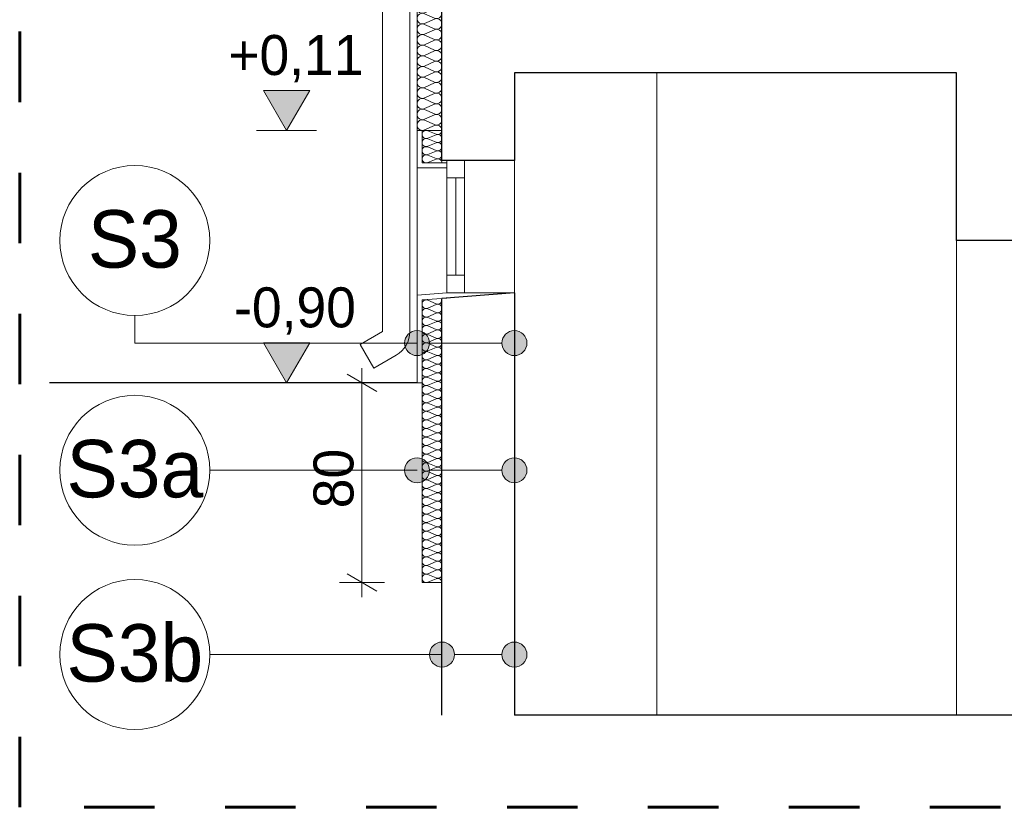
# Model space of a CAD drawing. Extents: x -723047 to -356759, y -30024 to 53940.
# Tile 38 of 121: x -649213 to -645271, y -14929 to -11777. Entities that reach past the tile are written whole.
import ezdxf

# ---------------------------------------------------------------- set-up
doc = ezdxf.new("R2010")
doc.units = 0
doc.header["$MEASUREMENT"] = 0
doc.linetypes.add('Dashed', pattern=[564.444447, 282.222223, -282.222223])
for name, color, linetype in [('Arch opisy', 7, 'Continuous'), ('Inwent Izolacje', 7, 'Continuous'), ('INWENT WYMIARY', 7, 'Continuous')]:
    doc.layers.add(name, color=color, linetype=linetype)
for name, color, linetype, lineweight in [('Arch opisy_Nr_Pióra__1', 7, 'Continuous', 25), ('Arch opisy_Nr_Pióra__21', 7, 'Continuous', 9), ('INWENT KONST. DREWNIANA_Nr_Pióra__1', 7, 'Continuous', 25), ('INWENT RURY SPUSTOWE_Nr_Pióra__21', 7, 'Continuous', 9), ('INWENT TEREN_Nr_Pióra__1', 7, 'Continuous', 25), ('INWENT WYMIARY_Nr_Pióra__21', 7, 'Continuous', 9), ('INWENT. OKNA_Nr_Pióra__10', 134, 'Continuous', 18), ('INWENT.ŚCIANY_Nr_Pióra__1', 7, 'Continuous', 25), ('INWENT.ŚCIANY_Nr_Pióra__20', 1, 'Continuous', 60), ('INWENT.ŚCIANY_Nr_Pióra__21', 7, 'Continuous', 9)]:
    doc.layers.add(name, color=color, linetype=linetype, lineweight=lineweight)
for name, color, linetype, lineweight, true_color in [('Inwent Izolacje_Nr_Pióra__2', 7, 'Continuous', 13, 0x7f7f7f), ('Inwent Izolacje_Nr_Pióra__29', 7, 'Continuous', 9, 0x3dad99), ('INWENT.ŚCIANY_Nr_Pióra__3', 7, 'Continuous', 13, 0xff6600)]:
    doc.layers.add(name, color=color, linetype=linetype, lineweight=lineweight, true_color=true_color)
doc.styles.add('GENERATED_STYLE_2', font='txt')
doc.styles.add('GENERATED_STYLE_4', font='txt')
doc.dimstyles.new('GENERATED_STYLE__2', dxfattribs={"dimtxt": 160.000002, "dimasz": 91.2, "dimexe": 0.18, "dimexo": 0, "dimgap": 0.09, "dimtad": 1, "dimdec": 0, "dimlfac": 0.1, "dimzin": 0, "dimdsep": 46, "dimtxsty": 'GENERATED_STYLE_2', "dimblk": 'ARROWHEAD_2', "dimblk1": 'ARROWHEAD_2', "dimblk2": 'ARROWHEAD_2', "dimcen": 0.09, "dimclrd": 7, "dimclre": 7, "dimclrt": 7, "dimazin": 0, "dimtfac": 1, "dimtdec": 4, "dimtmove": 0, "dimatfit": 3, "dimfxl": 0, "dimtolj": 1, "dimtzin": 0, "dimarcsym": 0})

# ---------------------------------------------------------------- blocks, each defined once
blk = doc.blocks.new('Izolacja cieplna 14_244', base_point=(-647522, -8809.6))
at = {"layer": 'Inwent Izolacje_Nr_Pióra__2', "linetype": 'Continuous'}
for p, q in [((-647592.2, -8811.4), (-647551.8, -8829.1)), ((-647551.8, -8832.7), (-647592.2, -8850.4)), ((-647592.2, -8854), (-647551.8, -8871.8)), ((-647551.8, -8875.3), (-647592.2, -8893.1)), ((-647592.2, -8896.7), (-647551.8, -8914.4)), ((-647551.8, -8918), (-647592.2, -8935.7)), ((-647592.2, -8939.3), (-647551.8, -8957)), ((-647551.8, -8960.6), (-647592.2, -8978.3)), ((-647592.2, -8981.9), (-647551.8, -8999.6)), ((-647551.8, -9003.2), (-647592.2, -9020.9)), ((-647592.2, -9024.5), (-647551.8, -9042.3)), ((-647551.8, -9045.8), (-647592.2, -9063.6)), ((-647592.2, -9067.2), (-647551.8, -9084.9)), ((-647551.8, -9088.5), (-647592.2, -9106.2)), ((-647592.2, -9109.8), (-647551.8, -9127.5)), ((-647551.8, -9131.1), (-647592.2, -9148.8)), ((-647592.2, -9152.4), (-647551.8, -9170.1)), ((-647551.8, -9173.7), (-647592.2, -9191.4)), ((-647592.2, -9195), (-647551.8, -9212.8)), ((-647551.8, -9216.3), (-647592.2, -9234.1)), ((-647592.2, -9237.7), (-647551.8, -9255.4)), ((-647551.8, -9259), (-647592.2, -9276.7)), ((-647592.2, -9280.3), (-647551.8, -9298)), ((-647551.8, -9301.6), (-647592.2, -9319.3)), ((-647592.2, -9322.9), (-647551.8, -9340.6)), ((-647551.8, -9344.2), (-647592.2, -9361.9)), ((-647592.2, -9365.5), (-647551.8, -9383.3)), ((-647551.8, -9386.8), (-647592.2, -9404.6)), ((-647592.2, -9408.2), (-647551.8, -9425.9)), ((-647551.8, -9429.5), (-647592.2, -9447.2)), ((-647592.2, -9450.8), (-647551.8, -9468.5)), ((-647551.8, -9472.1), (-647592.2, -9489.8)), ((-647592.2, -9493.4), (-647551.8, -9511.1)), ((-647551.8, -9514.7), (-647592.2, -9532.4)), ((-647592.2, -9536), (-647551.8, -9553.8)), ((-647551.8, -9557.3), (-647592.2, -9575.1)), ((-647592.2, -9578.7), (-647551.8, -9596.4)), ((-647551.8, -9600), (-647592.2, -9617.7)), ((-647592.2, -9621.3), (-647551.8, -9639)), ((-647551.8, -9642.6), (-647592.2, -9660.3)), ((-647592.2, -9663.9), (-647551.8, -9681.6)), ((-647551.8, -9685.2), (-647592.2, -9702.9)), ((-647592.2, -9706.5), (-647551.8, -9724.3)), ((-647551.8, -9727.8), (-647592.2, -9745.6)), ((-647592.2, -9749.2), (-647551.8, -9766.9)), ((-647551.8, -9770.5), (-647592.2, -9788.2)), ((-647592.2, -9791.8), (-647551.8, -9809.5)), ((-647551.8, -9813.1), (-647592.2, -9830.8)), ((-647592.2, -9834.4), (-647551.8, -9852.1)), ((-647551.8, -9855.7), (-647592.2, -9873.4)), ((-647592.2, -9877), (-647551.8, -9894.8)), ((-647551.8, -9898.3), (-647592.2, -9916.1)), ((-647592.2, -9919.7), (-647551.8, -9937.4)), ((-647551.8, -9941), (-647592.2, -9958.7)), ((-647592.2, -9962.3), (-647551.8, -9980)), ((-647551.8, -9983.6), (-647592.2, -10001.3)), ((-647592.2, -10004.9), (-647551.8, -10022.6)), ((-647551.8, -10026.2), (-647592.2, -10043.9)), ((-647592.2, -10047.5), (-647551.8, -10065.3)), ((-647551.8, -10068.8), (-647592.2, -10086.6)), ((-647592.2, -10090.2), (-647551.8, -10107.9)), ((-647551.8, -10111.5), (-647592.2, -10129.2)), ((-647592.2, -10132.8), (-647551.8, -10150.5)), ((-647551.8, -10154.1), (-647592.2, -10171.8)), ((-647592.2, -10175.4), (-647551.8, -10193.1)), ((-647551.8, -10196.7), (-647592.2, -10214.4)), ((-647592.2, -10218), (-647551.8, -10235.8)), ((-647551.8, -10239.3), (-647592.2, -10257.1)), ((-647592.2, -10260.7), (-647551.8, -10278.4)), ((-647551.8, -10282), (-647592.2, -10299.7)), ((-647592.2, -10303.3), (-647551.8, -10321)), ((-647551.8, -10324.6), (-647592.2, -10342.3)), ((-647592.2, -10345.9), (-647551.8, -10363.6)), ((-647551.8, -10367.2), (-647592.2, -10384.9)), ((-647592.2, -10388.5), (-647551.8, -10406.3)), ((-647551.8, -10409.8), (-647592.2, -10427.6)), ((-647592.2, -10431.2), (-647551.8, -10448.9)), ((-647551.8, -10452.5), (-647592.2, -10470.2)), ((-647592.2, -10473.8), (-647551.8, -10491.5)), ((-647551.8, -10495.1), (-647592.2, -10512.8)), ((-647592.2, -10516.4), (-647551.8, -10534.1)), ((-647551.8, -10537.7), (-647592.2, -10555.4)), ((-647592.2, -10559), (-647551.8, -10576.8)), ((-647551.8, -10580.3), (-647592.2, -10598.1)), ((-647592.2, -10601.7), (-647551.8, -10619.4)), ((-647551.8, -10623), (-647592.2, -10640.7)), ((-647592.2, -10644.3), (-647551.8, -10662)), ((-647551.8, -10665.6), (-647592.2, -10683.3)), ((-647592.2, -10686.9), (-647551.8, -10704.6)), ((-647551.8, -10708.2), (-647592.2, -10725.9)), ((-647592.2, -10729.5), (-647551.8, -10747.3)), ((-647551.8, -10750.8), (-647592.2, -10768.6)), ((-647592.2, -10772.2), (-647551.8, -10789.9)), ((-647551.8, -10793.5), (-647592.2, -10811.2)), ((-647592.2, -10814.8), (-647551.8, -10832.5)), ((-647551.8, -10836.1), (-647592.2, -10853.8)), ((-647592.2, -10857.4), (-647551.8, -10875.1)), ((-647551.8, -10878.7), (-647592.2, -10896.4)), ((-647592.2, -10900), (-647551.8, -10917.8)), ((-647551.8, -10921.3), (-647592.2, -10939.1)), ((-647592.2, -10942.7), (-647551.8, -10960.4)), ((-647551.8, -10964), (-647592.2, -10981.7)), ((-647592.2, -10985.3), (-647551.8, -11003)), ((-647551.8, -11006.6), (-647592.2, -11024.3)), ((-647592.2, -11027.9), (-647551.8, -11045.6)), ((-647551.8, -11049.2), (-647592.2, -11066.9)), ((-647592.2, -11070.5), (-647551.8, -11088.3)), ((-647551.8, -11091.8), (-647592.2, -11109.6)), ((-647592.2, -11113.2), (-647551.8, -11130.9)), ((-647551.8, -11134.5), (-647592.2, -11152.2)), ((-647592.2, -11155.8), (-647551.8, -11173.5)), ((-647551.8, -11177.1), (-647592.2, -11194.8)), ((-647592.2, -11198.4), (-647551.8, -11216.1)), ((-647551.8, -11219.7), (-647592.2, -11237.4)), ((-647592.2, -11241), (-647551.8, -11258.8)), ((-647551.8, -11262.3), (-647592.2, -11280.1)), ((-647592.2, -11283.7), (-647551.8, -11301.4)), ((-647551.8, -11305), (-647592.2, -11322.7)), ((-647592.2, -11326.3), (-647551.8, -11344)), ((-647551.8, -11347.6), (-647592.2, -11365.3)), ((-647592.2, -11368.9), (-647551.8, -11386.6)), ((-647551.8, -11390.2), (-647592.2, -11407.9)), ((-647592.2, -11411.5), (-647551.8, -11429.3)), ((-647551.8, -11432.8), (-647592.2, -11450.6)), ((-647592.2, -11454.2), (-647551.8, -11471.9)), ((-647551.8, -11475.5), (-647592.2, -11493.2)), ((-647592.2, -11496.8), (-647551.8, -11514.5)), ((-647551.8, -11518.1), (-647592.2, -11535.8)), ((-647592.2, -11539.4), (-647551.8, -11557.1)), ((-647551.8, -11560.7), (-647592.2, -11578.4)), ((-647592.2, -11582), (-647551.8, -11599.8)), ((-647551.8, -11603.3), (-647592.2, -11621.1)), ((-647592.2, -11624.7), (-647551.8, -11642.4)), ((-647551.8, -11646), (-647592.2, -11663.7)), ((-647592.2, -11667.3), (-647551.8, -11685)), ((-647551.8, -11688.6), (-647592.2, -11706.3)), ((-647592.2, -11709.9), (-647551.8, -11727.6)), ((-647551.8, -11731.2), (-647592.2, -11748.9)), ((-647592.2, -11752.5), (-647551.8, -11770.3)), ((-647551.8, -11773.8), (-647592.2, -11791.6)), ((-647592.2, -11795.2), (-647551.8, -11812.9)), ((-647551.8, -11816.5), (-647592.2, -11834.2)), ((-647592.2, -11837.8), (-647551.8, -11855.5)), ((-647551.8, -11859.1), (-647592.2, -11876.8)), ((-647592.2, -11880.4), (-647551.8, -11898.1)), ((-647551.8, -11901.7), (-647592.2, -11919.4)), ((-647592.2, -11923), (-647551.8, -11940.8)), ((-647551.8, -11944.3), (-647592.2, -11962.1)), ((-647592.2, -11965.7), (-647551.8, -11983.4)), ((-647551.8, -11987), (-647592.2, -12004.7)), ((-647592.2, -12008.3), (-647551.8, -12026)), ((-647551.8, -12029.6), (-647592.2, -12047.3)), ((-647592.2, -12050.9), (-647551.8, -12068.6)), ((-647551.8, -12072.2), (-647592.2, -12089.9)), ((-647592.2, -12093.5), (-647551.8, -12111.3)), ((-647551.8, -12114.8), (-647592.2, -12132.6)), ((-647592.2, -12136.2), (-647551.8, -12153.9)), ((-647551.8, -12157.5), (-647592.2, -12175.2)), ((-647592.2, -12178.8), (-647551.8, -12196.5)), ((-647551.8, -12200.1), (-647592.2, -12217.8))]:
    blk.add_line(p, q, dxfattribs=at)
for centre, start_param, end_param in [((-647600.8, -8830.9), 2.728799, 6.695979), ((-647543.3, -8809.6), 5.870392, 7.853982), ((-647543.3, -8852.2), 5.870392, 9.837571), ((-647600.8, -8873.6), 2.728799, 6.695979), ((-647600.8, -8916.2), 2.728799, 6.695979), ((-647543.3, -8894.9), 5.870392, 9.837571), ((-647600.8, -8958.8), 2.728799, 6.695979), ((-647543.3, -8937.5), 5.870392, 9.837571), ((-647600.8, -9001.4), 2.728799, 6.695979), ((-647543.3, -8980.1), 5.870392, 9.837571), ((-647600.8, -9044.1), 2.728799, 6.695979), ((-647543.3, -9022.7), 5.870392, 9.837571), ((-647600.8, -9086.7), 2.728799, 6.695979), ((-647543.3, -9065.4), 5.870392, 9.837571), ((-647600.8, -9129.3), 2.728799, 6.695979), ((-647543.3, -9108), 5.870392, 9.837571), ((-647543.3, -9150.6), 5.870392, 9.837571), ((-647600.8, -9171.9), 2.728799, 6.695979), ((-647543.3, -9193.2), 5.870392, 9.837571), ((-647600.8, -9214.6), 2.728799, 6.695979), ((-647543.3, -9235.9), 5.870392, 9.837571), ((-647600.8, -9257.2), 2.728799, 6.695979), ((-647543.3, -9278.5), 5.870392, 9.837571), ((-647600.8, -9299.8), 2.728799, 6.695979), ((-647543.3, -9321.1), 5.870392, 9.837571), ((-647600.8, -9342.4), 2.728799, 6.695979), ((-647543.3, -9363.7), 5.870392, 9.837571), ((-647600.8, -9385.1), 2.728799, 6.695979), ((-647600.8, -9427.7), 2.728799, 6.695979), ((-647543.3, -9406.4), 5.870392, 9.837571), ((-647600.8, -9470.3), 2.728799, 6.695979), ((-647543.3, -9449), 5.870392, 9.837571), ((-647600.8, -9512.9), 2.728799, 6.695979), ((-647543.3, -9491.6), 5.870392, 9.837571), ((-647600.8, -9555.6), 2.728799, 6.695979), ((-647543.3, -9534.2), 5.870392, 9.837571), ((-647600.8, -9598.2), 2.728799, 6.695979), ((-647543.3, -9576.9), 5.870392, 9.837571), ((-647600.8, -9640.8), 2.728799, 6.695979), ((-647543.3, -9619.5), 5.870392, 9.837571), ((-647543.3, -9662.1), 5.870392, 9.837571), ((-647600.8, -9683.4), 2.728799, 6.695979), ((-647543.3, -9704.7), 5.870392, 9.837571), ((-647600.8, -9726.1), 2.728799, 6.695979), ((-647543.3, -9747.4), 5.870392, 9.837571), ((-647600.8, -9768.7), 2.728799, 6.695979), ((-647543.3, -9790), 5.870392, 9.837571), ((-647600.8, -9811.3), 2.728799, 6.695979), ((-647543.3, -9832.6), 5.870392, 9.837571), ((-647600.8, -9853.9), 2.728799, 6.695979), ((-647543.3, -9875.2), 5.870392, 9.837571), ((-647600.8, -9896.6), 2.728799, 6.695979), ((-647543.3, -9917.9), 5.870392, 9.837571), ((-647600.8, -9939.2), 2.728799, 6.695979), ((-647600.8, -9981.8), 2.728799, 6.695979), ((-647543.3, -9960.5), 5.870392, 9.837571), ((-647600.8, -10024.4), 2.728799, 6.695979), ((-647543.3, -10003.1), 5.870392, 9.837571), ((-647600.8, -10067.1), 2.728799, 6.695979), ((-647543.3, -10045.7), 5.870392, 9.837571), ((-647600.8, -10109.7), 2.728799, 6.695979), ((-647543.3, -10088.4), 5.870392, 9.837571), ((-647600.8, -10152.3), 2.728799, 6.695979), ((-647543.3, -10131), 5.870392, 9.837571), ((-647543.3, -10173.6), 5.870392, 9.837571), ((-647600.8, -10194.9), 2.728799, 6.695979), ((-647543.3, -10216.2), 5.870392, 9.837571), ((-647600.8, -10237.6), 2.728799, 6.695979), ((-647543.3, -10258.9), 5.870392, 9.837571), ((-647600.8, -10280.2), 2.728799, 6.695979), ((-647543.3, -10301.5), 5.870392, 9.837571), ((-647600.8, -10322.8), 2.728799, 6.695979), ((-647543.3, -10344.1), 5.870392, 9.837571), ((-647600.8, -10365.4), 2.728799, 6.695979), ((-647543.3, -10386.7), 5.870392, 9.837571), ((-647600.8, -10408.1), 2.728799, 6.695979), ((-647543.3, -10429.4), 5.870392, 9.837571), ((-647600.8, -10450.7), 2.728799, 6.695979), ((-647600.8, -10493.3), 2.728799, 6.695979), ((-647543.3, -10472), 5.870392, 9.837571), ((-647600.8, -10535.9), 2.728799, 6.695979), ((-647543.3, -10514.6), 5.870392, 9.837571), ((-647600.8, -10578.6), 2.728799, 6.695979), ((-647543.3, -10557.2), 5.870392, 9.837571), ((-647600.8, -10621.2), 2.728799, 6.695979), ((-647543.3, -10599.9), 5.870392, 9.837571), ((-647600.8, -10663.8), 2.728799, 6.695979), ((-647543.3, -10642.5), 5.870392, 9.837571), ((-647600.8, -10706.4), 2.728799, 6.695979), ((-647543.3, -10685.1), 5.870392, 9.837571), ((-647543.3, -10727.7), 5.870392, 9.837571), ((-647600.8, -10749.1), 2.728799, 6.695979), ((-647543.3, -10770.4), 5.870392, 9.837571), ((-647600.8, -10791.7), 2.728799, 6.695979), ((-647543.3, -10813), 5.870392, 9.837571), ((-647600.8, -10834.3), 2.728799, 6.695979), ((-647543.3, -10855.6), 5.870392, 9.837571), ((-647600.8, -10876.9), 2.728799, 6.695979), ((-647543.3, -10898.2), 5.870392, 9.837571), ((-647600.8, -10919.6), 2.728799, 6.695979), ((-647543.3, -10940.9), 5.870392, 9.837571), ((-647600.8, -10962.2), 2.728799, 6.695979), ((-647600.8, -11004.8), 2.728799, 6.695979), ((-647543.3, -10983.5), 5.870392, 9.837571), ((-647600.8, -11047.4), 2.728799, 6.695979), ((-647543.3, -11026.1), 5.870392, 9.837571), ((-647600.8, -11090.1), 2.728799, 6.695979), ((-647543.3, -11068.7), 5.870392, 9.837571), ((-647600.8, -11132.7), 2.728799, 6.695979), ((-647543.3, -11111.4), 5.870392, 9.837571), ((-647600.8, -11175.3), 2.728799, 6.695979), ((-647543.3, -11154), 5.870392, 9.837571), ((-647600.8, -11217.9), 2.728799, 6.695979), ((-647543.3, -11196.6), 5.870392, 9.837571), ((-647543.3, -11239.2), 5.870392, 9.837571), ((-647600.8, -11260.6), 2.728799, 6.695979), ((-647543.3, -11281.9), 5.870392, 9.837571), ((-647600.8, -11303.2), 2.728799, 6.695979), ((-647543.3, -11324.5), 5.870392, 9.837571), ((-647600.8, -11345.8), 2.728799, 6.695979), ((-647543.3, -11367.1), 5.870392, 9.837571), ((-647600.8, -11388.4), 2.728799, 6.695979), ((-647543.3, -11409.7), 5.870392, 9.837571), ((-647600.8, -11431.1), 2.728799, 6.695979), ((-647543.3, -11452.4), 5.870392, 9.837571), ((-647600.8, -11473.7), 2.728799, 6.695979), ((-647543.3, -11495), 5.870392, 9.837571), ((-647600.8, -11516.3), 2.728799, 6.695979), ((-647600.8, -11558.9), 2.728799, 6.695979), ((-647543.3, -11537.6), 5.870392, 9.837571), ((-647600.8, -11601.6), 2.728799, 6.695979), ((-647543.3, -11580.2), 5.870392, 9.837571), ((-647600.8, -11644.2), 2.728799, 6.695979), ((-647543.3, -11622.9), 5.870392, 9.837571), ((-647600.8, -11686.8), 2.728799, 6.695979), ((-647543.3, -11665.5), 5.870392, 9.837571), ((-647600.8, -11729.4), 2.728799, 6.695979), ((-647543.3, -11708.1), 5.870392, 9.837571), ((-647543.3, -11750.7), 5.870392, 9.837571), ((-647600.8, -11772.1), 2.728799, 6.695979), ((-647543.3, -11793.4), 5.870392, 9.837571), ((-647600.8, -11814.7), 2.728799, 6.695979), ((-647543.3, -11836), 5.870392, 9.837571), ((-647600.8, -11857.3), 2.728799, 6.695979), ((-647543.3, -11878.6), 5.870392, 9.837571), ((-647600.8, -11899.9), 2.728799, 6.695979), ((-647543.3, -11921.2), 5.870392, 9.837571), ((-647600.8, -11942.6), 2.728799, 6.695979), ((-647543.3, -11963.9), 5.870392, 9.837571), ((-647600.8, -11985.2), 2.728799, 6.695979), ((-647543.3, -12006.5), 5.870392, 9.837571), ((-647600.8, -12027.8), 2.728799, 6.695979), ((-647600.8, -12070.4), 2.728799, 6.695979), ((-647543.3, -12049.1), 5.870392, 9.837571), ((-647600.8, -12113.1), 2.728799, 6.695979), ((-647543.3, -12091.7), 5.870392, 9.837571), ((-647600.8, -12155.7), 2.728799, 6.695979), ((-647543.3, -12134.4), 5.870392, 9.837571), ((-647600.8, -12198.3), 2.728799, 6.695979), ((-647543.3, -12177), 5.870392, 9.837571), ((-647543.3, -12219.6), 1.570796, 3.554385)]:
    blk.add_ellipse(centre, major_axis=(0, -21.3), ratio=0.997903, start_param=start_param, end_param=end_param, dxfattribs=at)
blk = doc.blocks.new('Izolacja cieplna 14_271', base_point=(-647522, -12898.1))
at = {"layer": 'Inwent Izolacje_Nr_Pióra__29', "linetype": 'Continuous'}
for p, q in [((-647578.2, -12899.5), (-647545.9, -12913.8)), ((-647545.9, -12916.7), (-647578.2, -12930.9)), ((-647578.2, -12933.8), (-647545.9, -12948.1)), ((-647545.9, -12950.9), (-647578.2, -12965.2)), ((-647578.2, -12968.1), (-647545.9, -12982.4)), ((-647545.9, -12985.2), (-647578.2, -12999.5)), ((-647578.2, -13002.4), (-647545.9, -13016.6)), ((-647545.9, -13019.5), (-647578.2, -13033.8)), ((-647578.2, -13036.7), (-647545.9, -13050.9)), ((-647545.9, -13053.8), (-647578.2, -13068.1)), ((-647578.2, -13071), (-647545.9, -13085.2)), ((-647545.9, -13088.1), (-647578.2, -13102.4)), ((-647578.2, -13105.3), (-647545.9, -13119.5)), ((-647545.9, -13122.4), (-647578.2, -13136.7)), ((-647578.2, -13139.5), (-647545.9, -13153.8)), ((-647545.9, -13156.7), (-647578.2, -13170.9)), ((-647578.2, -13173.8), (-647545.9, -13188.1)), ((-647545.9, -13191), (-647578.2, -13205.2)), ((-647578.2, -13208.1), (-647545.9, -13222.4)), ((-647545.9, -13225.3), (-647578.2, -13239.5)), ((-647578.2, -13242.4), (-647545.9, -13256.7)), ((-647545.9, -13259.6), (-647578.2, -13273.8)), ((-647578.2, -13276.7), (-647545.9, -13291)), ((-647545.9, -13293.8), (-647578.2, -13308.1)), ((-647578.2, -13311), (-647545.9, -13325.2)), ((-647545.9, -13328.1), (-647578.2, -13342.4)), ((-647578.2, -13345.3), (-647545.9, -13359.5)), ((-647545.9, -13362.4), (-647578.2, -13376.7)), ((-647578.2, -13379.6), (-647545.9, -13393.8)), ((-647545.9, -13396.7), (-647578.2, -13411)), ((-647578.2, -13413.9), (-647545.9, -13428.1)), ((-647545.9, -13431), (-647578.2, -13445.3)), ((-647578.2, -13448.1), (-647545.9, -13462.4)), ((-647545.9, -13465.3), (-647578.2, -13479.5)), ((-647578.2, -13482.4), (-647545.9, -13496.7)), ((-647545.9, -13499.6), (-647578.2, -13513.8)), ((-647578.2, -13516.7), (-647545.9, -13531)), ((-647545.9, -13533.9), (-647578.2, -13548.1)), ((-647578.2, -13551), (-647545.9, -13565.3)), ((-647545.9, -13568.2), (-647578.2, -13582.4)), ((-647578.2, -13585.3), (-647545.9, -13599.6)), ((-647545.9, -13602.4), (-647578.2, -13616.7)), ((-647578.2, -13619.6), (-647545.9, -13633.9)), ((-647545.9, -13636.7), (-647578.2, -13651)), ((-647578.2, -13653.9), (-647545.9, -13668.1)), ((-647545.9, -13671), (-647578.2, -13685.3)), ((-647578.2, -13688.2), (-647545.9, -13702.4)), ((-647545.9, -13705.3), (-647578.2, -13719.6)), ((-647578.2, -13722.5), (-647545.9, -13736.7)), ((-647545.9, -13739.6), (-647578.2, -13753.9)), ((-647578.2, -13756.7), (-647545.9, -13771)), ((-647545.9, -13773.9), (-647578.2, -13788.2)), ((-647578.2, -13791), (-647545.9, -13805.3)), ((-647545.9, -13808.2), (-647578.2, -13822.4)), ((-647578.2, -13825.3), (-647545.9, -13839.6)), ((-647545.9, -13842.5), (-647578.2, -13856.7)), ((-647578.2, -13859.6), (-647545.9, -13873.9)), ((-647545.9, -13876.8), (-647578.2, -13891)), ((-647578.2, -13893.9), (-647545.9, -13908.2)), ((-647545.9, -13911), (-647578.2, -13925.3)), ((-647578.2, -13928.2), (-647545.9, -13942.5)), ((-647545.9, -13945.3), (-647578.2, -13959.6)), ((-647578.2, -13962.5), (-647545.9, -13976.7)), ((-647545.9, -13979.6), (-647578.2, -13993.9)), ((-647578.2, -13996.8), (-647545.9, -14011)), ((-647545.9, -14013.9), (-647578.2, -14028.2))]:
    blk.add_line(p, q, dxfattribs=at)
for centre, start_param, end_param in [((-647585, -12915.2), 2.728799, 6.695979), ((-647539.1, -12898.1), 5.870392, 7.853982), ((-647539.1, -12932.4), 5.870392, 9.837571), ((-647585, -12949.5), 2.728799, 6.695979), ((-647585, -12983.8), 2.728799, 6.695979), ((-647539.1, -12966.7), 5.870392, 9.837571), ((-647585, -13018.1), 2.728799, 6.695979), ((-647539.1, -13000.9), 5.870392, 9.837571), ((-647585, -13052.4), 2.728799, 6.695979), ((-647539.1, -13035.2), 5.870392, 9.837571), ((-647585, -13086.7), 2.728799, 6.695979), ((-647539.1, -13069.5), 5.870392, 9.837571), ((-647539.1, -13103.8), 5.870392, 9.837571), ((-647585, -13121), 2.728799, 6.695979), ((-647539.1, -13138.1), 5.870392, 9.837571), ((-647585, -13155.2), 2.728799, 6.695979), ((-647539.1, -13172.4), 5.870392, 9.837571), ((-647585, -13189.5), 2.728799, 6.695979), ((-647585, -13223.8), 2.728799, 6.695979), ((-647539.1, -13206.7), 5.870392, 9.837571), ((-647585, -13258.1), 2.728799, 6.695979), ((-647539.1, -13241), 5.870392, 9.837571), ((-647585, -13292.4), 2.728799, 6.695979), ((-647539.1, -13275.3), 5.870392, 9.837571), ((-647585, -13326.7), 2.728799, 6.695979), ((-647539.1, -13309.5), 5.870392, 9.837571), ((-647585, -13361), 2.728799, 6.695979), ((-647539.1, -13343.8), 5.870392, 9.837571), ((-647539.1, -13378.1), 5.870392, 9.837571), ((-647585, -13395.3), 2.728799, 6.695979), ((-647539.1, -13412.4), 5.870392, 9.837571), ((-647585, -13429.6), 2.728799, 6.695979), ((-647539.1, -13446.7), 5.870392, 9.837571), ((-647585, -13463.8), 2.728799, 6.695979), ((-647585, -13498.1), 2.728799, 6.695979), ((-647539.1, -13481), 5.870392, 9.837571), ((-647585, -13532.4), 2.728799, 6.695979), ((-647539.1, -13515.3), 5.870392, 9.837571), ((-647585, -13566.7), 2.728799, 6.695979), ((-647539.1, -13549.6), 5.870392, 9.837571), ((-647585, -13601), 2.728799, 6.695979), ((-647539.1, -13583.9), 5.870392, 9.837571), ((-647539.1, -13618.1), 5.870392, 9.837571), ((-647585, -13635.3), 2.728799, 6.695979), ((-647539.1, -13652.4), 5.870392, 9.837571), ((-647585, -13669.6), 2.728799, 6.695979), ((-647539.1, -13686.7), 5.870392, 9.837571), ((-647585, -13703.9), 2.728799, 6.695979), ((-647539.1, -13721), 5.870392, 9.837571), ((-647585, -13738.2), 2.728799, 6.695979), ((-647585, -13772.4), 2.728799, 6.695979), ((-647539.1, -13755.3), 5.870392, 9.837571), ((-647585, -13806.7), 2.728799, 6.695979), ((-647539.1, -13789.6), 5.870392, 9.837571), ((-647585, -13841), 2.728799, 6.695979), ((-647539.1, -13823.9), 5.870392, 9.837571), ((-647585, -13875.3), 2.728799, 6.695979), ((-647539.1, -13858.2), 5.870392, 9.837571), ((-647539.1, -13892.5), 5.870392, 9.837571), ((-647585, -13909.6), 2.728799, 6.695979), ((-647539.1, -13926.7), 5.870392, 9.837571), ((-647585, -13943.9), 2.728799, 6.695979), ((-647539.1, -13961), 5.870392, 9.837571), ((-647585, -13978.2), 2.728799, 6.695979), ((-647585, -14012.5), 2.728799, 6.695979), ((-647539.1, -13995.3), 5.870392, 9.837571), ((-647539.1, -14029.6), 1.570796, 3.554385)]:
    blk.add_ellipse(centre, major_axis=(0, -17.1), ratio=0.992401, start_param=start_param, end_param=end_param, dxfattribs=at)
blk = doc.blocks.new('Izolacja cieplna 14_272', base_point=(-647522, -12219.6))
at = {"layer": 'Inwent Izolacje_Nr_Pióra__29', "linetype": 'Continuous'}
for p, q in [((-647578.2, -12221), (-647545.9, -12234.5)), ((-647545.9, -12237.2), (-647578.2, -12250.7)), ((-647578.2, -12253.5), (-647545.9, -12267)), ((-647545.9, -12269.7), (-647578.2, -12283.2)), ((-647578.2, -12286), (-647545.9, -12299.5)), ((-647545.9, -12302.2), (-647578.2, -12315.7)), ((-647578.2, -12318.5), (-647545.9, -12332)), ((-647545.9, -12334.7), (-647578.2, -12348.2))]:
    blk.add_line(p, q, dxfattribs=at)
for centre, start_param, end_param in [((-647585, -12235.9), 1.158003, 5.125183), ((-647539.1, -12219.6), 4.299596, 6.283185), ((-647585, -12268.4), 1.158003, 5.125183), ((-647539.1, -12252.1), 4.299595, 8.266774), ((-647585, -12300.9), 1.158003, 5.125183), ((-647539.1, -12284.6), 4.299595, 8.266774), ((-647539.1, -12317.1), 4.299595, 8.266774), ((-647585, -12333.4), 1.158003, 5.125183), ((-647539.1, -12349.6), 0, 1.983589)]:
    blk.add_ellipse(centre, major_axis=(17, 0), ratio=0.955082, start_param=start_param, end_param=end_param, dxfattribs=at)
blk = doc.blocks.new('Wymiary_142', base_point=(-648144.2, -13229.6))
at = {"layer": 'INWENT WYMIARY_Nr_Pióra__21', "linetype": 'Continuous'}
blk.add_hatch(color=256, dxfattribs=at).paths.add_polyline_path([(-648144.2, -13229.6), (-648237, -13069.6), (-648051.4, -13069.6)], flags=0)
for p, q in [((-648144.2, -13229.6), (-648237, -13069.6)), ((-648237, -13069.6), (-648051.4, -13069.6)), ((-648051.4, -13069.6), (-648144.2, -13229.6)), ((-648144.2, -13229.6), (-648264.2, -13229.6)), ((-648144.2, -13229.6), (-648024.2, -13229.6))]:
    blk.add_line(p, q, dxfattribs=at)
at = {"layer": 'INWENT WYMIARY_Nr_Pióra__21', "insert": (-648354.3, -13037.6), "char_height": 160, "attachment_point": 7, "style": 'GENERATED_STYLE_2'}
blk.add_mtext('{-0,90}', dxfattribs=at)
blk = doc.blocks.new('Wymiary_277', base_point=(-648144.2, -12219.6))
at = {"layer": 'INWENT WYMIARY_Nr_Pióra__21', "linetype": 'Continuous'}
blk.add_hatch(color=256, dxfattribs=at).paths.add_polyline_path([(-648144.2, -12219.6), (-648237, -12059.6), (-648051.4, -12059.6)], flags=0)
for p, q in [((-648144.2, -12219.6), (-648237, -12059.6)), ((-648237, -12059.6), (-648051.4, -12059.6)), ((-648051.4, -12059.6), (-648144.2, -12219.6)), ((-648144.2, -12219.6), (-648264.2, -12219.6)), ((-648144.2, -12219.6), (-648024.2, -12219.6))]:
    blk.add_line(p, q, dxfattribs=at)
at = {"layer": 'INWENT WYMIARY_Nr_Pióra__21', "insert": (-648377.7, -12027.6), "char_height": 160, "attachment_point": 7, "style": 'GENERATED_STYLE_2'}
blk.add_mtext('{+0,11}', dxfattribs=at)
blk = doc.blocks.new('*D1124')
at = {"layer": 'INWENT WYMIARY_Nr_Pióra__21', "linetype": 'Continuous'}
for p, q in [((-647782.3, -13264.3), (-647902.3, -13195)), ((-647842.3, -13229.6), (-647842.3, -13170.9)), ((-647752.3, -13229.6), (-647932.3, -13229.6)), ((-647842.3, -14029.6), (-647842.3, -13229.6)), ((-647752.3, -14029.6), (-647932.3, -14029.6)), ((-647902.3, -13995), (-647782.3, -14064.3)), ((-647842.3, -14088.3), (-647842.3, -14029.6))]:
    blk.add_line(p, q, dxfattribs=at)
at = {"layer": 'INWENT WYMIARY_Nr_Pióra__21', "insert": (-647874.3, -13732), "char_height": 160, "attachment_point": 7, "rotation": 90, "style": 'GENERATED_STYLE_2'}
blk.add_mtext('{80}', dxfattribs=at)
blk = doc.blocks.new('ARROWHEAD_2')
at = {"color": 0, "linetype": 'Continuous', "lineweight": 0}
for p, q in [((-0.378, -0.655), (0.378, 0.655)), ((0, 0), (-1, 0))]:
    blk.add_line(p, q, dxfattribs=at)
blk = doc.blocks.new('Linia_207', base_point=(-647232, -13070.9))
at = {"layer": 'Arch opisy_Nr_Pióra__21', "linetype": 'Continuous'}
for points in [[(-647572, -13070.9), (-647575.9, -13051.7), (-647586.7, -13035.5), (-647602.9, -13024.7), (-647622, -13020.9), (-647641.2, -13024.7), (-647657.4, -13035.5), (-647668.2, -13051.7), (-647672, -13070.9), (-647668.2, -13090), (-647657.4, -13106.2), (-647641.2, -13117.1), (-647622, -13120.9), (-647602.9, -13117.1), (-647586.7, -13106.2), (-647575.9, -13090)], [(-647182, -13070.9), (-647185.9, -13051.7), (-647196.7, -13035.5), (-647212.9, -13024.7), (-647232, -13020.9), (-647251.2, -13024.7), (-647267.4, -13035.5), (-647278.2, -13051.7), (-647282, -13070.9), (-647278.2, -13090), (-647267.4, -13106.2), (-647251.2, -13117.1), (-647232, -13120.9), (-647212.9, -13117.1), (-647196.7, -13106.2), (-647185.9, -13090)]]:
    blk.add_hatch(color=256, dxfattribs=at).paths.add_polyline_path(points, flags=0)
blk.add_line((-647282, -13070.9), (-647572, -13070.9), dxfattribs=at)
for centre in [(-647622, -13070.9), (-647232, -13070.9)]:
    blk.add_circle(centre, 50, dxfattribs=at)
blk = doc.blocks.new('Linia_208', base_point=(-647232, -13579.8))
at = {"layer": 'Arch opisy_Nr_Pióra__21', "linetype": 'Continuous'}
for points in [[(-647572, -13579.8), (-647575.9, -13560.6), (-647586.7, -13544.4), (-647602.9, -13533.6), (-647622, -13529.8), (-647641.2, -13533.6), (-647657.4, -13544.4), (-647668.2, -13560.6), (-647672, -13579.8), (-647668.2, -13598.9), (-647657.4, -13615.1), (-647641.2, -13626), (-647622, -13629.8), (-647602.9, -13626), (-647586.7, -13615.1), (-647575.9, -13598.9)], [(-647182, -13579.8), (-647185.9, -13560.6), (-647196.7, -13544.4), (-647212.9, -13533.6), (-647232, -13529.8), (-647251.2, -13533.6), (-647267.4, -13544.4), (-647278.2, -13560.6), (-647282, -13579.8), (-647278.2, -13598.9), (-647267.4, -13615.1), (-647251.2, -13626), (-647232, -13629.8), (-647212.9, -13626), (-647196.7, -13615.1), (-647185.9, -13598.9)]]:
    blk.add_hatch(color=256, dxfattribs=at).paths.add_polyline_path(points, flags=0)
blk.add_line((-647282, -13579.8), (-647572, -13579.8), dxfattribs=at)
for centre in [(-647622, -13579.8), (-647232, -13579.8)]:
    blk.add_circle(centre, 50, dxfattribs=at)
blk = doc.blocks.new('Linia_209', base_point=(-647622, -13579.8))
at = {"layer": 'Arch opisy_Nr_Pióra__21', "linetype": 'Continuous'}
blk.add_line((-647622, -13579.8), (-648451.8, -13579.8), dxfattribs=at)
blk.add_circle((-648751.8, -13579.8), 300, dxfattribs=at)
blk = doc.blocks.new('Linia_210', base_point=(-647232, -14317.4))
at = {"layer": 'Arch opisy_Nr_Pióra__21', "linetype": 'Continuous'}
for points in [[(-647472, -14317.4), (-647475.9, -14298.3), (-647486.7, -14282.1), (-647502.9, -14271.2), (-647522, -14267.4), (-647541.2, -14271.2), (-647557.4, -14282.1), (-647568.2, -14298.3), (-647572, -14317.4), (-647568.2, -14336.6), (-647557.4, -14352.8), (-647541.2, -14363.6), (-647522, -14367.4), (-647502.9, -14363.6), (-647486.7, -14352.8), (-647475.9, -14336.6)], [(-647182, -14317.4), (-647185.9, -14298.3), (-647196.7, -14282.1), (-647212.9, -14271.2), (-647232, -14267.4), (-647251.2, -14271.2), (-647267.4, -14282.1), (-647278.2, -14298.3), (-647282, -14317.4), (-647278.2, -14336.6), (-647267.4, -14352.8), (-647251.2, -14363.6), (-647232, -14367.4), (-647212.9, -14363.6), (-647196.7, -14352.8), (-647185.9, -14336.6)]]:
    blk.add_hatch(color=256, dxfattribs=at).paths.add_polyline_path(points, flags=0)
blk.add_line((-647282, -14317.4), (-647472, -14317.4), dxfattribs=at)
for centre in [(-647522, -14317.4), (-647232, -14317.4)]:
    blk.add_circle(centre, 50, dxfattribs=at)
blk = doc.blocks.new('Linia_211', base_point=(-647522, -14317.4))
at = {"layer": 'Arch opisy_Nr_Pióra__21', "linetype": 'Continuous'}
blk.add_line((-647522, -14317.4), (-648451.8, -14317.4), dxfattribs=at)
blk.add_circle((-648751.8, -14317.4), 300, dxfattribs=at)
blk = doc.blocks.new('Linia_212', base_point=(-648751.8, -13070.9))
at = {"layer": 'Arch opisy_Nr_Pióra__21', "linetype": 'Continuous'}
blk.add_line((-648751.8, -13070.9), (-648751.8, -12960.4), dxfattribs=at)
blk.add_circle((-648751.8, -12660.4), 300, dxfattribs=at)

msp = doc.modelspace()

# ---------------------------------------------------------------- linework, layer by layer
at = {"layer": 'Arch opisy_Nr_Pióra__21', "linetype": 'Continuous'}
msp.add_line((-647622, -13070.9), (-648751.8, -13070.9), dxfattribs=at)
at = {"layer": 'INWENT KONST. DREWNIANA_Nr_Pióra__1', "linetype": 'Continuous'}
for p, q in [((-645462, -11989.6), (-647232, -11989.6)), ((-639772, -14559.6), (-647232, -14559.6))]:
    msp.add_line(p, q, dxfattribs=at)
at = {"layer": 'INWENT RURY SPUSTOWE_Nr_Pióra__21', "linetype": 'Continuous'}
for p, q in [((-647760.8, -9056), (-647760.8, -13024.3)), ((-647650.8, -9056), (-647650.8, -13024.3)), ((-647850.1, -13075.9), (-647760.8, -13024.3)), ((-647850.1, -13075.9), (-647795.1, -13171.1)), ((-647795.1, -13171.1), (-647705.8, -13119.6))]:
    msp.add_line(p, q, dxfattribs=at)
msp.add_arc((-647760.8, -13024.3), 110, 300, 0, dxfattribs=at)
at = {"layer": 'INWENT TEREN_Nr_Pióra__1', "linetype": 'Continuous'}
msp.add_line((-647622, -13229.6), (-649093, -13229.6), dxfattribs=at)
at = {"layer": 'INWENT. OKNA_Nr_Pióra__10', "linetype": 'Continuous'}
for p, q in [((-647432, -12339.6), (-647502, -12339.6)), ((-647502, -12339.6), (-647502, -12869.6)), ((-647432, -12339.6), (-647432, -12869.6)), ((-647432, -12409.6), (-647502, -12409.6)), ((-647467, -12409.6), (-647467, -12799.6)), ((-647432, -12799.6), (-647502, -12799.6)), ((-647432, -12869.6), (-647502, -12869.6))]:
    msp.add_line(p, q, dxfattribs=at)
at = {"layer": 'INWENT.ŚCIANY_Nr_Pióra__1', "linetype": 'Continuous'}
for p, q in [((-647522, -12339.6), (-647522, -8809.6)), ((-647232, -11989.6), (-647232, -12339.6)), ((-645462, -12659.6), (-645462, -11989.6)), ((-647232, -12339.6), (-647522, -12339.6)), ((-645182, -12659.6), (-645462, -12659.6)), ((-647232, -12869.6), (-647522, -12891.9)), ((-647232, -12869.6), (-647232, -14559.6)), ((-647522, -14559.6), (-647522, -12891.9))]:
    msp.add_line(p, q, dxfattribs=at)
at = {"layer": 'INWENT.ŚCIANY_Nr_Pióra__20', "linetype": 'Dashed'}
for p, q in [((-649212.8, -14928.8), (-649212.8, -10133)), ((-639641.7, -14928.8), (-649212.8, -14928.8))]:
    msp.add_line(p, q, dxfattribs=at)
at = {"layer": 'INWENT.ŚCIANY_Nr_Pióra__21', "linetype": 'Continuous'}
for p, q in [((-646662, -14559.6), (-646662, -11989.6)), ((-647522, -12219.6), (-647622, -12219.6)), ((-647622, -12560.8), (-647622, -12219.6)), ((-647602, -12349.6), (-647602, -12219.6)), ((-647622, -12879.6), (-647622, -12369.6)), ((-647522, -12369.6), (-647622, -12369.6)), ((-647502, -12369.6), (-647622, -12369.6)), ((-647502, -12349.6), (-647602, -12349.6)), ((-647232, -12339.6), (-647232, -12869.6)), ((-645462, -14559.6), (-645462, -12659.6)), ((-647502, -12870.3), (-647622, -12879.6)), ((-647622, -13229.6), (-647622, -12879.6)), ((-647502, -12890.4), (-647602, -12898.1)), ((-647432, -12869.6), (-647241.8, -12869.6)), ((-647602, -14029.6), (-647602, -12898.1)), ((-647622, -13229.6), (-647602, -13229.6)), ((-647602, -14029.6), (-647522, -14029.6))]:
    msp.add_line(p, q, dxfattribs=at)
at = {"layer": 'INWENT.ŚCIANY_Nr_Pióra__3', "linetype": 'Continuous'}
msp.add_line((-647622, -12219.6), (-647622, -8809.6), dxfattribs=at)

# ---------------------------------------------------------------- block references
at = {"layer": 'Arch opisy', "linetype": 'Continuous'}
for name, p in [('Linia_212', (-648751.8, -13070.9)), ('Linia_207', (-647232, -13070.9)), ('Linia_209', (-647622, -13579.8)), ('Linia_208', (-647232, -13579.8)), ('Linia_211', (-647522, -14317.4)), ('Linia_210', (-647232, -14317.4))]:
    msp.add_blockref(name, p, dxfattribs=at)
at = {"layer": 'Inwent Izolacje', "color": 104, "linetype": 'Continuous', "lineweight": 13, "true_color": 0x029e21}
for name, p in [('Izolacja cieplna 14_244', (-647522, -8809.6)), ('Izolacja cieplna 14_272', (-647522, -12219.6)), ('Izolacja cieplna 14_271', (-647522, -12898.1))]:
    msp.add_blockref(name, p, dxfattribs=at)
at = {"layer": 'INWENT WYMIARY', "linetype": 'Continuous'}
for name, p in [('Wymiary_277', (-648144.2, -12219.6)), ('Wymiary_142', (-648144.2, -13229.6))]:
    msp.add_blockref(name, p, dxfattribs=at)

# ---------------------------------------------------------------- texts
at = {"layer": 'Arch opisy_Nr_Pióra__1', "linetype": 'Continuous', "char_height": 230, "attachment_point": 2, "style": 'GENERATED_STYLE_4'}
for s, insert in [('{S3}', (-648751.8, -12539)), ('{S3a}', (-648751.8, -13458.4)), ('{S3b}', (-648751.8, -14196))]:
    msp.add_mtext(s, dxfattribs=dict(at, insert=insert))

# ---------------------------------------------------------------- dimensions: what is measured, and where the dimension line sits
at = {"layer": 'INWENT WYMIARY', "linetype": 'Continuous'}
dim = msp.add_linear_dim(base=(-647842.3, -14029.6), p1=(-647602, -14029.6), p2=(-647771.5, -13229.6), angle=90, dimstyle='GENERATED_STYLE__2', dxfattribs=at)
dim.commit()
dim.dimension.update_dxf_attribs({"geometry": '*D1124', "text_midpoint": (-647954.3, -13610.6)})

doc.saveas('drawing.dxf')
